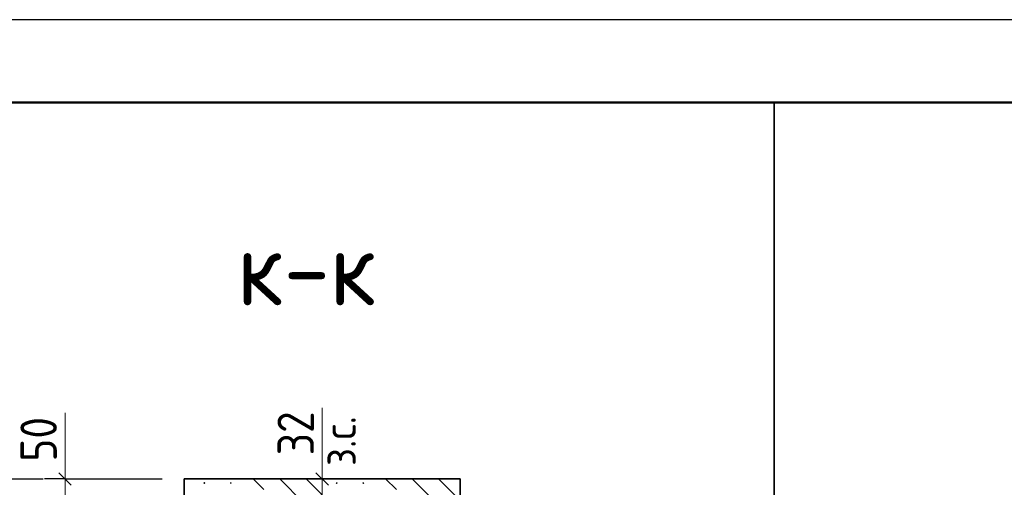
# Model space of a CAD drawing. Header units: millimetres. Extents: x 0 to 42000, y 0 to 29700.
# Tile 11 of 14: x 15663 to 21612, y 26875 to 29700. Entities that reach past the tile are written whole.
import ezdxf

# ---------------------------------------------------------------- set-up
doc = ezdxf.new("R2010")
doc.units = ezdxf.units.MM
doc.linetypes.add('______2', pattern=[270, 200, -70])
for name, color, linetype, lineweight in [('Standard', 7, 'Continuous', 25), ('Заголовок чертежа', 7, 'Continuous', 25), ('Размерная выноска', 7, 'Continuous', 13)]:
    doc.layers.add(name, color=color, linetype=linetype, lineweight=lineweight)
doc.layers.add('ЖБ Пилон', color=7, linetype='______2', lineweight=13, true_color=0xa0a0a0)
doc.styles.add('ISOCPEUR', font='txt')

msp = doc.modelspace()

# ---------------------------------------------------------------- hatches: boundary and pattern name
at = {"layer": 'ЖБ Пилон', "linetype": 'Continuous', "lineweight": 18, "transparency": 33554687}
for points in [[(16772.2, 26901.1), (16778.7, 26907.6), (16785.2, 26901.1), (16778.7, 26894.6)], [(16932.2, 26901.1), (16938.7, 26907.6), (16945.2, 26901.1), (16938.7, 26894.6)], [(17572.2, 26901.1), (17578.7, 26907.6), (17585.2, 26901.1), (17578.7, 26894.6)], [(17732.2, 26901.1), (17738.7, 26907.6), (17745.2, 26901.1), (17738.7, 26894.6)]]:
    msp.add_hatch(color=7, dxfattribs=at).paths.add_polyline_path(points, flags=16)

# ---------------------------------------------------------------- linework, layer by layer
at = {"layer": 'Standard', "color": 7, "linetype": 'Continuous', "lineweight": 25, "transparency": 33554687}
for p, q in [((15899.9, 26963.1), (15974.9, 26888.1)), ((17528.2, 26888.1), (17453.2, 26963.1))]:
    msp.add_line(p, q, dxfattribs=at)
at = {"layer": 'Standard', "color": 7, "linetype": 'Continuous', "lineweight": 13, "transparency": 33554687}
for p, q in [((15937.4, 26925.6), (15937.4, 27000.6)), ((17490.7, 26925.6), (17490.7, 27000.6)), ((15937.4, 26925.6), (15937.4, 26592.3)), ((17490.7, 26712.1), (17490.7, 26925.6))]:
    msp.add_line(p, q, dxfattribs=at)
at = {"layer": 'Standard', "color": 7, "linetype": 'Continuous', "lineweight": -3, "transparency": 33554687}
for p, q in [((15537.4, 26925.6), (15804.1, 26925.6)), ((15937.4, 26925.6), (15812.4, 26925.6)), ((15937.4, 26925.6), (16062.5, 26925.6)), ((15937.4, 26925.6), (16524, 26925.6)), ((17490.7, 26925.6), (17365.7, 26925.6)), ((17490.7, 26925.6), (17615.7, 26925.6))]:
    msp.add_line(p, q, dxfattribs=at)
at = {"layer": 'Standard', "color": 7, "linetype": 'Continuous', "lineweight": 25, "transparency": 33554687}
msp.add_lwpolyline([(0, 0), (42000, 0), (42000, 29700), (0, 29700), (0, 0)], close=True, dxfattribs=at)
at = {"layer": 'Standard', "color": 7, "linetype": 'Continuous', "lineweight": 50, "transparency": 33554687}
msp.add_lwpolyline([(2000, 29200), (41500, 29200), (41500, 500), (2000, 500), (2000, 29200)], close=True, dxfattribs=at)
at = {"layer": 'Standard', "color": 7, "linetype": 'Continuous', "lineweight": 35, "transparency": 33554687}
msp.add_lwpolyline([(23000, 29200), (2000, 29200), (2000, 500), (23000, 500), (23000, 29200)], dxfattribs=at)
at = {"layer": 'Standard', "color": 7, "linetype": 'Continuous', "lineweight": 13, "transparency": 33554687}
msp.add_lwpolyline([(24480.4, 29200), (2000, 29200), (2000, 14191.4), (24480.4, 14191.4), (24480.4, 29200)], dxfattribs=at)
at = {"layer": 'Standard', "color": 254, "linetype": 'Continuous', "lineweight": 35, "true_color": 0xc4c4ff, "transparency": 33554687}
msp.add_lwpolyline([(14976.3, 18245.1), (20222.1, 18245.1), (20222.1, 29200)], dxfattribs=at)
at = {"layer": 'ЖБ Пилон', "color": 7, "linetype": 'Continuous', "lineweight": 35, "transparency": 33554687}
for p, q in [((16657.4, 26925.6), (16657.4, 20259)), ((18324, 26925.6), (16657.4, 26925.6)), ((18324, 20259), (18324, 26925.6))]:
    msp.add_line(p, q, dxfattribs=at)
at = {"layer": 'ЖБ Пилон', "color": 9, "linetype": 'Continuous', "lineweight": 18, "true_color": 0xc7c7c7, "transparency": 33554687}
for p, q in [((17074.1, 26925.6), (17138.7, 26861.1)), ((17234.1, 26925.6), (17378.7, 26781.1)), ((17394.1, 26925.6), (17618.7, 26701.1)), ((17874.1, 26925.6), (17938.7, 26861.1)), ((18034.1, 26925.6), (18178.7, 26781.1)), ((18194.1, 26925.6), (18324, 26795.7))]:
    msp.add_line(p, q, dxfattribs=at)
at = {"layer": 'Размерная выноска', "color": 7, "linetype": 'Continuous', "lineweight": 13, "transparency": 33554687}
for p, q in [((15937.4, 27325.6), (15937.4, 26925.6)), ((17490.7, 26925.6), (17490.7, 27355.9))]:
    msp.add_line(p, q, dxfattribs=at)

# ---------------------------------------------------------------- texts
at = {"layer": 'Standard', "color": 7, "linetype": 'Continuous', "lineweight": 18, "transparency": 33554687, "insert": (17693.9, 27004), "char_height": 200, "width": 459.957, "attachment_point": 7, "rotation": 90, "style": 'ISOCPEUR'}
msp.add_mtext('\\W0.90;з.с.', dxfattribs=at)
at = {"layer": 'Standard', "color": 7, "linetype": 'Continuous', "lineweight": 25, "transparency": 33554687, "char_height": 220, "attachment_point": 7, "rotation": 90, "style": 'ISOCPEUR'}
for s, insert, width in [('\\W0.87;50', (15887.5, 27029.8), 403.924), ('\\W0.87;32', (17440.7, 27068.8), 403.932)]:
    msp.add_mtext(s, dxfattribs=dict(at, insert=insert, width=width))
at = {"layer": 'Заголовок чертежа', "color": 7, "linetype": 'Continuous', "lineweight": 50, "transparency": 33554687, "insert": (16977.3, 27975), "char_height": 450, "width": 1149.522, "attachment_point": 7, "style": 'ISOCPEUR'}
msp.add_mtext('\\W0.91;к-к', dxfattribs=at)

doc.saveas('drawing.dxf')
